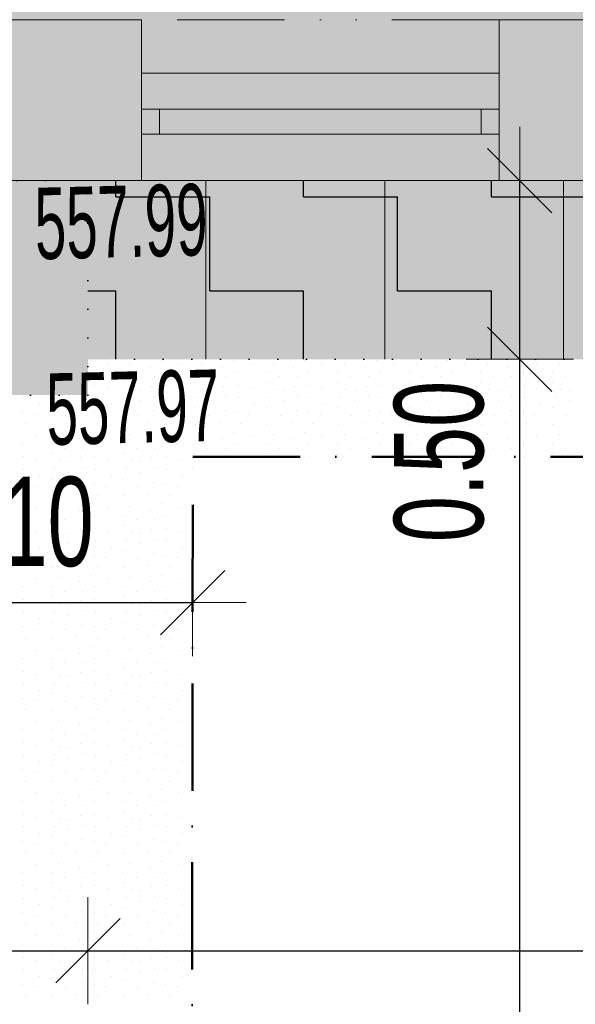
# Model space of a CAD drawing. Header units: millimetres. Extents: x -211955 to 157391, y -241491 to 94238.
# Tile 70 of 138: x 8131 to 9685, y -60008 to -57254. Entities that reach past the tile are written whole.
import ezdxf

# ---------------------------------------------------------------- set-up
doc = ezdxf.new("R2010")
doc.units = ezdxf.units.MM
doc.header["$PDMODE"] = 65
for name, pattern in [('Cerchovana_1', [500, 300, -100, 0, -100]), ('JIS_09_15', [600, 300, -100, 0, -100, 0, -100]), ('Teckovana 0.5x_2', [80, 0, -80])]:
    doc.linetypes.add(name, pattern=pattern)
for name, color, linetype, lineweight in [('XR$1$PODKLAD_1', 7, 'Continuous', 25), ('XR$2$PŮDORYS 1.NP - STÁVAJÍCÍ_1', 7, 'Continuous', 25), ('XR$3$SITUACE - BOURÁNÍ_1', 7, 'Continuous', 25), ('XR$4$SITUACE - BOURÁNÍ - KOTY_1', 7, 'Continuous', 25)]:
    doc.layers.add(name, color=color, linetype=linetype, lineweight=lineweight)
doc.styles.add('ARIALNARROW', font='ARIALN.TTF')
doc.dimstyles.new('DIMSTYLE_4', dxfattribs={"dimtxt": 250, "dimasz": 300, "dimexe": 0, "dimexo": 0, "dimgap": 125, "dimtad": 2, "dimlfac": 0.001, "dimrnd": 0.05, "dimzin": 4, "dimdsep": 46, "dimtxsty": 'ARIALNARROW', "dimblk1": 'ALL_ML_STRICH', "dimblk2": 'ALL_ML_STRICH', "dimsah": 1, "dimcen": 0, "dimclrd": 6, "dimclre": 6, "dimclrt": 6, "dimadec": 0, "dimazin": 0, "dimtfac": 1, "dimtdec": 0, "dimtix": 1, "dimtmove": 2, "dimatfit": 3, "dimfxl": 0, "dimtzin": 0, "dimlwd": 0, "dimlwe": 18, "dimarcsym": 0})
doc.dimstyles.new('DIMSTYLE_5', dxfattribs={"dimtxt": 250, "dimasz": 300, "dimexe": 0, "dimexo": 0, "dimgap": 125, "dimtad": 2, "dimlfac": 0.001, "dimrnd": 0.05, "dimzin": 4, "dimdsep": 46, "dimtxsty": 'ARIALNARROW', "dimblk1": 'ALL_ML_STRICH', "dimblk2": 'ALL_ML_STRICH', "dimsah": 1, "dimcen": 0, "dimclrd": 6, "dimclre": 6, "dimclrt": 6, "dimadec": 0, "dimazin": 0, "dimtfac": 1, "dimtdec": 0, "dimtix": 1, "dimtmove": 2, "dimatfit": 3, "dimfxl": 0, "dimtvp": 1.2, "dimtzin": 0, "dimlwd": 0, "dimlwe": 18, "dimarcsym": 0})

# ---------------------------------------------------------------- blocks, each defined once
blk = doc.blocks.new('VZOR_0')
at = {"layer": 'XR$3$SITUACE - BOURÁNÍ_1', "color": 204, "linetype": 'Continuous', "lineweight": 13}
for p, q in [((8328, -58208.4), (8328, -58208.4)), ((8376.2, -58217.2), (8376.2, -58217.2)), ((8439.6, -58215.6), (8439.6, -58215.6)), ((8497.4, -58225.8), (8497.4, -58225.8)), ((8528, -58208.4), (8528, -58208.4)), ((8576.2, -58217.2), (8576.2, -58217.2)), ((8639.6, -58215.6), (8639.6, -58215.6)), ((8697.4, -58225.8), (8697.4, -58225.8)), ((8728, -58208.4), (8728, -58208.4)), ((8776.2, -58217.2), (8776.2, -58217.2)), ((8839.6, -58215.6), (8839.6, -58215.6)), ((8897.4, -58225.8), (8897.4, -58225.8)), ((8928, -58208.4), (8928, -58208.4)), ((8976.2, -58217.2), (8976.2, -58217.2)), ((9039.6, -58215.6), (9039.6, -58215.6)), ((9097.4, -58225.8), (9097.4, -58225.8)), ((9128, -58208.4), (9128, -58208.4)), ((9176.2, -58217.2), (9176.2, -58217.2)), ((9239.6, -58215.6), (9239.6, -58215.6)), ((9297.4, -58225.8), (9297.4, -58225.8)), ((9328, -58208.4), (9328, -58208.4)), ((9376.2, -58217.2), (9376.2, -58217.2)), ((9439.6, -58215.6), (9439.6, -58215.6)), ((9497.4, -58225.8), (9497.4, -58225.8)), ((9528, -58208.4), (9528, -58208.4)), ((9576.2, -58217.2), (9576.2, -58217.2)), ((9639.6, -58215.6), (9639.6, -58215.6)), ((8340, -58240), (8340, -58240)), ((8420, -58240), (8420, -58240)), ((8456.8, -58252.4), (8456.8, -58252.4)), ((8506.8, -58253), (8506.8, -58253)), ((8540, -58240), (8540, -58240)), ((8620, -58240), (8620, -58240)), ((8656.8, -58252.4), (8656.8, -58252.4)), ((8706.8, -58253), (8706.8, -58253)), ((8740, -58240), (8740, -58240)), ((8820, -58240), (8820, -58240)), ((8856.8, -58252.4), (8856.8, -58252.4)), ((8906.8, -58253), (8906.8, -58253)), ((8940, -58240), (8940, -58240)), ((9020, -58240), (9020, -58240)), ((9056.8, -58252.4), (9056.8, -58252.4)), ((9106.8, -58253), (9106.8, -58253)), ((9140, -58240), (9140, -58240)), ((9220, -58240), (9220, -58240)), ((9256.8, -58252.4), (9256.8, -58252.4)), ((9306.8, -58253), (9306.8, -58253)), ((9340, -58240), (9340, -58240)), ((9420, -58240), (9420, -58240)), ((9456.8, -58252.4), (9456.8, -58252.4)), ((9506.8, -58253), (9506.8, -58253)), ((9540, -58240), (9540, -58240)), ((9620, -58240), (9620, -58240)), ((9656.8, -58252.4), (9656.8, -58252.4)), ((8341.8, -58276.4), (8341.8, -58276.4)), ((8375.4, -58284.6), (8375.4, -58284.6)), ((8420.6, -58268), (8420.6, -58268)), ((8500, -58280), (8500, -58280)), ((8541.8, -58276.4), (8541.8, -58276.4)), ((8575.4, -58284.6), (8575.4, -58284.6)), ((8620.6, -58268), (8620.6, -58268)), ((8700, -58280), (8700, -58280)), ((8741.8, -58276.4), (8741.8, -58276.4)), ((8775.4, -58284.6), (8775.4, -58284.6)), ((8820.6, -58268), (8820.6, -58268)), ((8900, -58280), (8900, -58280)), ((8941.8, -58276.4), (8941.8, -58276.4)), ((8975.4, -58284.6), (8975.4, -58284.6)), ((9020.6, -58268), (9020.6, -58268)), ((9100, -58280), (9100, -58280)), ((9141.8, -58276.4), (9141.8, -58276.4)), ((9175.4, -58284.6), (9175.4, -58284.6)), ((9220.6, -58268), (9220.6, -58268)), ((9300, -58280), (9300, -58280)), ((9341.8, -58276.4), (9341.8, -58276.4)), ((9375.4, -58284.6), (9375.4, -58284.6)), ((9420.6, -58268), (9420.6, -58268)), ((9500, -58280), (9500, -58280)), ((9541.8, -58276.4), (9541.8, -58276.4)), ((9575.4, -58284.6), (9575.4, -58284.6)), ((9620.6, -58268), (9620.6, -58268)), ((8142.8, -58311.8), (8142.8, -58311.8)), ((8228.8, -58310.4), (8228.8, -58310.4)), ((8307, -58307), (8307, -58307)), ((8342.8, -58311.8), (8342.8, -58311.8)), ((8428.8, -58310.4), (8428.8, -58310.4)), ((8443.4, -58287.8), (8443.4, -58287.8)), ((8469.8, -58290), (8469.8, -58290)), ((8507, -58307), (8507, -58307)), ((8542.8, -58311.8), (8542.8, -58311.8)), ((8628.8, -58310.4), (8628.8, -58310.4)), ((8643.4, -58287.8), (8643.4, -58287.8)), ((8669.8, -58290), (8669.8, -58290)), ((8707, -58307), (8707, -58307)), ((8742.8, -58311.8), (8742.8, -58311.8)), ((8828.8, -58310.4), (8828.8, -58310.4)), ((8843.4, -58287.8), (8843.4, -58287.8)), ((8869.8, -58290), (8869.8, -58290)), ((8907, -58307), (8907, -58307)), ((8942.8, -58311.8), (8942.8, -58311.8)), ((9028.8, -58310.4), (9028.8, -58310.4)), ((9043.4, -58287.8), (9043.4, -58287.8)), ((9069.8, -58290), (9069.8, -58290)), ((9107, -58307), (9107, -58307)), ((9142.8, -58311.8), (9142.8, -58311.8)), ((9228.8, -58310.4), (9228.8, -58310.4)), ((9243.4, -58287.8), (9243.4, -58287.8)), ((9269.8, -58290), (9269.8, -58290)), ((9307, -58307), (9307, -58307)), ((9342.8, -58311.8), (9342.8, -58311.8)), ((9428.8, -58310.4), (9428.8, -58310.4)), ((9443.4, -58287.8), (9443.4, -58287.8)), ((9469.8, -58290), (9469.8, -58290)), ((9507, -58307), (9507, -58307)), ((9542.8, -58311.8), (9542.8, -58311.8)), ((9628.8, -58310.4), (9628.8, -58310.4)), ((9643.4, -58287.8), (9643.4, -58287.8)), ((9669.8, -58290), (9669.8, -58290)), ((8187, -58329.6), (8187, -58329.6)), ((8220, -58340), (8220, -58340)), ((8268.8, -58319.8), (8268.8, -58319.8)), ((8387, -58329.6), (8387, -58329.6)), ((8420, -58340), (8420, -58340)), ((8468.8, -58319.8), (8468.8, -58319.8)), ((8587, -58329.6), (8587, -58329.6)), ((8620, -58340), (8620, -58340)), ((8668.8, -58319.8), (8668.8, -58319.8)), ((8787, -58329.6), (8787, -58329.6)), ((8820, -58340), (8820, -58340)), ((8868.8, -58319.8), (8868.8, -58319.8)), ((8987, -58329.6), (8987, -58329.6)), ((9020, -58340), (9020, -58340)), ((9068.8, -58319.8), (9068.8, -58319.8)), ((9187, -58329.6), (9187, -58329.6)), ((9220, -58340), (9220, -58340)), ((9268.8, -58319.8), (9268.8, -58319.8)), ((9387, -58329.6), (9387, -58329.6)), ((9420, -58340), (9420, -58340)), ((9468.8, -58319.8), (9468.8, -58319.8)), ((9587, -58329.6), (9587, -58329.6)), ((9620, -58340), (9620, -58340)), ((9668.8, -58319.8), (9668.8, -58319.8)), ((8139.8, -58351.8), (8139.8, -58351.8)), ((8172, -58358.6), (8172, -58358.6)), ((8260, -58360), (8260, -58360)), ((8305.4, -58348.4), (8305.4, -58348.4)), ((8339.8, -58351.8), (8339.8, -58351.8)), ((8372, -58358.6), (8372, -58358.6)), ((8460, -58360), (8460, -58360)), ((8505.4, -58348.4), (8505.4, -58348.4)), ((8539.8, -58351.8), (8539.8, -58351.8)), ((8572, -58358.6), (8572, -58358.6)), ((8660, -58360), (8660, -58360)), ((8705.4, -58348.4), (8705.4, -58348.4)), ((8739.8, -58351.8), (8739.8, -58351.8)), ((8772, -58358.6), (8772, -58358.6)), ((8860, -58360), (8860, -58360)), ((8905.4, -58348.4), (8905.4, -58348.4)), ((8939.8, -58351.8), (8939.8, -58351.8)), ((8972, -58358.6), (8972, -58358.6)), ((9060, -58360), (9060, -58360)), ((9105.4, -58348.4), (9105.4, -58348.4)), ((9139.8, -58351.8), (9139.8, -58351.8)), ((9172, -58358.6), (9172, -58358.6)), ((9260, -58360), (9260, -58360)), ((9305.4, -58348.4), (9305.4, -58348.4)), ((9339.8, -58351.8), (9339.8, -58351.8)), ((9372, -58358.6), (9372, -58358.6)), ((9460, -58360), (9460, -58360)), ((9505.4, -58348.4), (9505.4, -58348.4)), ((9539.8, -58351.8), (9539.8, -58351.8)), ((9572, -58358.6), (9572, -58358.6)), ((9660, -58360), (9660, -58360)), ((8148.8, -58384.8), (8148.8, -58384.8)), ((8221.8, -58386), (8221.8, -58386)), ((8290.2, -58380.8), (8290.2, -58380.8)), ((8348.8, -58384.8), (8348.8, -58384.8)), ((8421.8, -58386), (8421.8, -58386)), ((8490.2, -58380.8), (8490.2, -58380.8)), ((8548.8, -58384.8), (8548.8, -58384.8)), ((8621.8, -58386), (8621.8, -58386)), ((8690.2, -58380.8), (8690.2, -58380.8)), ((8748.8, -58384.8), (8748.8, -58384.8)), ((8821.8, -58386), (8821.8, -58386)), ((8890.2, -58380.8), (8890.2, -58380.8)), ((8948.8, -58384.8), (8948.8, -58384.8)), ((9021.8, -58386), (9021.8, -58386)), ((9090.2, -58380.8), (9090.2, -58380.8)), ((9148.8, -58384.8), (9148.8, -58384.8)), ((9221.8, -58386), (9221.8, -58386)), ((9290.2, -58380.8), (9290.2, -58380.8)), ((9348.8, -58384.8), (9348.8, -58384.8)), ((9421.8, -58386), (9421.8, -58386)), ((9490.2, -58380.8), (9490.2, -58380.8)), ((9548.8, -58384.8), (9548.8, -58384.8)), ((9621.8, -58386), (9621.8, -58386)), ((8176.2, -58417.2), (8176.2, -58417.2)), ((8239.6, -58415.6), (8239.6, -58415.6)), ((8328, -58408.4), (8328, -58408.4)), ((8376.2, -58417.2), (8376.2, -58417.2)), ((8439.6, -58415.6), (8439.6, -58415.6)), ((8528, -58408.4), (8528, -58408.4)), ((8576.2, -58417.2), (8576.2, -58417.2)), ((8639.6, -58415.6), (8639.6, -58415.6)), ((8728, -58408.4), (8728, -58408.4)), ((8776.2, -58417.2), (8776.2, -58417.2)), ((8839.6, -58415.6), (8839.6, -58415.6)), ((8928, -58408.4), (8928, -58408.4)), ((8976.2, -58417.2), (8976.2, -58417.2)), ((9039.6, -58415.6), (9039.6, -58415.6)), ((9128, -58408.4), (9128, -58408.4)), ((9176.2, -58417.2), (9176.2, -58417.2)), ((9239.6, -58415.6), (9239.6, -58415.6)), ((9328, -58408.4), (9328, -58408.4)), ((9376.2, -58417.2), (9376.2, -58417.2)), ((9439.6, -58415.6), (9439.6, -58415.6)), ((9528, -58408.4), (9528, -58408.4)), ((9576.2, -58417.2), (9576.2, -58417.2)), ((9639.6, -58415.6), (9639.6, -58415.6)), ((8140, -58440), (8140, -58440)), ((8220, -58440), (8220, -58440)), ((8297.4, -58425.8), (8297.4, -58425.8)), ((8340, -58440), (8340, -58440)), ((8420, -58440), (8420, -58440)), ((8497.4, -58425.8), (8497.4, -58425.8)), ((8540, -58440), (8540, -58440)), ((8620, -58440), (8620, -58440)), ((8697.4, -58425.8), (8697.4, -58425.8)), ((8740, -58440), (8740, -58440)), ((8820, -58440), (8820, -58440)), ((8897.4, -58425.8), (8897.4, -58425.8)), ((8940, -58440), (8940, -58440)), ((9020, -58440), (9020, -58440)), ((9097.4, -58425.8), (9097.4, -58425.8)), ((9140, -58440), (9140, -58440)), ((9220, -58440), (9220, -58440)), ((9297.4, -58425.8), (9297.4, -58425.8)), ((9340, -58440), (9340, -58440)), ((9420, -58440), (9420, -58440)), ((9497.4, -58425.8), (9497.4, -58425.8)), ((9540, -58440), (9540, -58440)), ((9620, -58440), (9620, -58440)), ((8141.8, -58476.4), (8141.8, -58476.4)), ((8220.6, -58468), (8220.6, -58468)), ((8256.8, -58452.4), (8256.8, -58452.4)), ((8306.8, -58453), (8306.8, -58453)), ((8341.8, -58476.4), (8341.8, -58476.4)), ((8420.6, -58468), (8420.6, -58468)), ((8456.8, -58452.4), (8456.8, -58452.4)), ((8506.8, -58453), (8506.8, -58453)), ((8541.8, -58476.4), (8541.8, -58476.4)), ((8620.6, -58468), (8620.6, -58468)), ((8656.8, -58452.4), (8656.8, -58452.4)), ((8706.8, -58453), (8706.8, -58453)), ((8741.8, -58476.4), (8741.8, -58476.4)), ((8820.6, -58468), (8820.6, -58468)), ((8856.8, -58452.4), (8856.8, -58452.4)), ((8906.8, -58453), (8906.8, -58453)), ((8941.8, -58476.4), (8941.8, -58476.4)), ((9020.6, -58468), (9020.6, -58468)), ((9056.8, -58452.4), (9056.8, -58452.4)), ((9106.8, -58453), (9106.8, -58453)), ((9141.8, -58476.4), (9141.8, -58476.4)), ((9220.6, -58468), (9220.6, -58468)), ((9256.8, -58452.4), (9256.8, -58452.4)), ((9306.8, -58453), (9306.8, -58453)), ((9341.8, -58476.4), (9341.8, -58476.4)), ((9420.6, -58468), (9420.6, -58468)), ((9456.8, -58452.4), (9456.8, -58452.4)), ((9506.8, -58453), (9506.8, -58453)), ((9541.8, -58476.4), (9541.8, -58476.4)), ((9620.6, -58468), (9620.6, -58468)), ((9656.8, -58452.4), (9656.8, -58452.4)), ((8175.4, -58484.6), (8175.4, -58484.6)), ((8243.4, -58487.8), (8243.4, -58487.8)), ((8269.8, -58490), (8269.8, -58490)), ((8300, -58480), (8300, -58480)), ((8375.4, -58484.6), (8375.4, -58484.6)), ((8443.4, -58487.8), (8443.4, -58487.8)), ((8469.8, -58490), (8469.8, -58490)), ((8500, -58480), (8500, -58480)), ((8575.4, -58484.6), (8575.4, -58484.6)), ((8142.8, -58511.8), (8142.8, -58511.8)), ((8187, -58529.6), (8187, -58529.6)), ((8228.8, -58510.4), (8228.8, -58510.4)), ((8268.8, -58519.8), (8268.8, -58519.8)), ((8307, -58507), (8307, -58507)), ((8342.8, -58511.8), (8342.8, -58511.8)), ((8387, -58529.6), (8387, -58529.6)), ((8428.8, -58510.4), (8428.8, -58510.4)), ((8468.8, -58519.8), (8468.8, -58519.8)), ((8507, -58507), (8507, -58507)), ((8542.8, -58511.8), (8542.8, -58511.8)), ((8587, -58529.6), (8587, -58529.6)), ((8139.8, -58551.8), (8139.8, -58551.8)), ((8172, -58558.6), (8172, -58558.6)), ((8220, -58540), (8220, -58540)), ((8260, -58560), (8260, -58560)), ((8305.4, -58548.4), (8305.4, -58548.4)), ((8339.8, -58551.8), (8339.8, -58551.8)), ((8372, -58558.6), (8372, -58558.6)), ((8420, -58540), (8420, -58540)), ((8460, -58560), (8460, -58560)), ((8505.4, -58548.4), (8505.4, -58548.4)), ((8539.8, -58551.8), (8539.8, -58551.8)), ((8572, -58558.6), (8572, -58558.6)), ((8148.8, -58584.8), (8148.8, -58584.8)), ((8221.8, -58586), (8221.8, -58586)), ((8290.2, -58580.8), (8290.2, -58580.8)), ((8348.8, -58584.8), (8348.8, -58584.8)), ((8421.8, -58586), (8421.8, -58586)), ((8490.2, -58580.8), (8490.2, -58580.8)), ((8548.8, -58584.8), (8548.8, -58584.8)), ((8328, -58608.4), (8328, -58608.4)), ((8528, -58608.4), (8528, -58608.4)), ((8140, -58640), (8140, -58640)), ((8176.2, -58617.2), (8176.2, -58617.2)), ((8220, -58640), (8220, -58640)), ((8239.6, -58615.6), (8239.6, -58615.6)), ((8297.4, -58625.8), (8297.4, -58625.8)), ((8340, -58640), (8340, -58640)), ((8376.2, -58617.2), (8376.2, -58617.2)), ((8420, -58640), (8420, -58640)), ((8439.6, -58615.6), (8439.6, -58615.6)), ((8497.4, -58625.8), (8497.4, -58625.8)), ((8540, -58640), (8540, -58640)), ((8576.2, -58617.2), (8576.2, -58617.2)), ((8220.6, -58668), (8220.6, -58668)), ((8256.8, -58652.4), (8256.8, -58652.4)), ((8306.8, -58653), (8306.8, -58653)), ((8420.6, -58668), (8420.6, -58668)), ((8456.8, -58652.4), (8456.8, -58652.4)), ((8506.8, -58653), (8506.8, -58653)), ((8141.8, -58676.4), (8141.8, -58676.4)), ((8175.4, -58684.6), (8175.4, -58684.6)), ((8243.4, -58687.8), (8243.4, -58687.8)), ((8269.8, -58690), (8269.8, -58690)), ((8300, -58680), (8300, -58680)), ((8341.8, -58676.4), (8341.8, -58676.4)), ((8375.4, -58684.6), (8375.4, -58684.6)), ((8443.4, -58687.8), (8443.4, -58687.8)), ((8469.8, -58690), (8469.8, -58690)), ((8500, -58680), (8500, -58680)), ((8541.8, -58676.4), (8541.8, -58676.4)), ((8575.4, -58684.6), (8575.4, -58684.6)), ((8142.8, -58711.8), (8142.8, -58711.8)), ((8228.8, -58710.4), (8228.8, -58710.4)), ((8268.8, -58719.8), (8268.8, -58719.8)), ((8307, -58707), (8307, -58707)), ((8342.8, -58711.8), (8342.8, -58711.8)), ((8428.8, -58710.4), (8428.8, -58710.4)), ((8468.8, -58719.8), (8468.8, -58719.8)), ((8507, -58707), (8507, -58707)), ((8542.8, -58711.8), (8542.8, -58711.8)), ((8139.8, -58751.8), (8139.8, -58751.8)), ((8187, -58729.6), (8187, -58729.6)), ((8220, -58740), (8220, -58740)), ((8305.4, -58748.4), (8305.4, -58748.4)), ((8339.8, -58751.8), (8339.8, -58751.8)), ((8387, -58729.6), (8387, -58729.6)), ((8420, -58740), (8420, -58740)), ((8505.4, -58748.4), (8505.4, -58748.4)), ((8539.8, -58751.8), (8539.8, -58751.8)), ((8587, -58729.6), (8587, -58729.6)), ((8172, -58758.6), (8172, -58758.6)), ((8260, -58760), (8260, -58760)), ((8290.2, -58780.8), (8290.2, -58780.8)), ((8372, -58758.6), (8372, -58758.6)), ((8460, -58760), (8460, -58760)), ((8490.2, -58780.8), (8490.2, -58780.8)), ((8572, -58758.6), (8572, -58758.6)), ((8148.8, -58784.8), (8148.8, -58784.8)), ((8221.8, -58786), (8221.8, -58786)), ((8348.8, -58784.8), (8348.8, -58784.8)), ((8421.8, -58786), (8421.8, -58786)), ((8548.8, -58784.8), (8548.8, -58784.8)), ((8176.2, -58817.2), (8176.2, -58817.2)), ((8239.6, -58815.6), (8239.6, -58815.6)), ((8297.4, -58825.8), (8297.4, -58825.8)), ((8328, -58808.4), (8328, -58808.4)), ((8376.2, -58817.2), (8376.2, -58817.2)), ((8439.6, -58815.6), (8439.6, -58815.6)), ((8497.4, -58825.8), (8497.4, -58825.8)), ((8528, -58808.4), (8528, -58808.4)), ((8576.2, -58817.2), (8576.2, -58817.2)), ((8140, -58840), (8140, -58840)), ((8220, -58840), (8220, -58840)), ((8256.8, -58852.4), (8256.8, -58852.4)), ((8306.8, -58853), (8306.8, -58853)), ((8340, -58840), (8340, -58840)), ((8420, -58840), (8420, -58840)), ((8456.8, -58852.4), (8456.8, -58852.4)), ((8506.8, -58853), (8506.8, -58853)), ((8540, -58840), (8540, -58840)), ((8141.8, -58876.4), (8141.8, -58876.4)), ((8175.4, -58884.6), (8175.4, -58884.6)), ((8220.6, -58868), (8220.6, -58868)), ((8243.4, -58887.8), (8243.4, -58887.8)), ((8269.8, -58890), (8269.8, -58890)), ((8300, -58880), (8300, -58880)), ((8341.8, -58876.4), (8341.8, -58876.4)), ((8375.4, -58884.6), (8375.4, -58884.6)), ((8420.6, -58868), (8420.6, -58868)), ((8443.4, -58887.8), (8443.4, -58887.8)), ((8469.8, -58890), (8469.8, -58890)), ((8500, -58880), (8500, -58880)), ((8541.8, -58876.4), (8541.8, -58876.4)), ((8575.4, -58884.6), (8575.4, -58884.6)), ((8142.8, -58911.8), (8142.8, -58911.8)), ((8228.8, -58910.4), (8228.8, -58910.4)), ((8307, -58907), (8307, -58907)), ((8342.8, -58911.8), (8342.8, -58911.8)), ((8428.8, -58910.4), (8428.8, -58910.4)), ((8507, -58907), (8507, -58907)), ((8542.8, -58911.8), (8542.8, -58911.8)), ((8187, -58929.6), (8187, -58929.6)), ((8220, -58940), (8220, -58940)), ((8268.8, -58919.8), (8268.8, -58919.8)), ((8387, -58929.6), (8387, -58929.6)), ((8420, -58940), (8420, -58940)), ((8468.8, -58919.8), (8468.8, -58919.8)), ((8587, -58929.6), (8587, -58929.6)), ((8139.8, -58951.8), (8139.8, -58951.8)), ((8172, -58958.6), (8172, -58958.6)), ((8260, -58960), (8260, -58960)), ((8305.4, -58948.4), (8305.4, -58948.4)), ((8339.8, -58951.8), (8339.8, -58951.8)), ((8372, -58958.6), (8372, -58958.6)), ((8460, -58960), (8460, -58960)), ((8505.4, -58948.4), (8505.4, -58948.4)), ((8539.8, -58951.8), (8539.8, -58951.8)), ((8572, -58958.6), (8572, -58958.6)), ((8148.8, -58984.8), (8148.8, -58984.8)), ((8221.8, -58986), (8221.8, -58986)), ((8290.2, -58980.8), (8290.2, -58980.8)), ((8348.8, -58984.8), (8348.8, -58984.8)), ((8421.8, -58986), (8421.8, -58986)), ((8490.2, -58980.8), (8490.2, -58980.8)), ((8548.8, -58984.8), (8548.8, -58984.8)), ((8176.2, -59017.2), (8176.2, -59017.2)), ((8239.6, -59015.6), (8239.6, -59015.6)), ((8297.4, -59025.8), (8297.4, -59025.8)), ((8328, -59008.4), (8328, -59008.4)), ((8376.2, -59017.2), (8376.2, -59017.2)), ((8439.6, -59015.6), (8439.6, -59015.6)), ((8497.4, -59025.8), (8497.4, -59025.8)), ((8528, -59008.4), (8528, -59008.4)), ((8576.2, -59017.2), (8576.2, -59017.2)), ((8140, -59040), (8140, -59040)), ((8220, -59040), (8220, -59040)), ((8256.8, -59052.4), (8256.8, -59052.4)), ((8306.8, -59053), (8306.8, -59053)), ((8340, -59040), (8340, -59040)), ((8420, -59040), (8420, -59040)), ((8456.8, -59052.4), (8456.8, -59052.4)), ((8506.8, -59053), (8506.8, -59053)), ((8540, -59040), (8540, -59040)), ((8141.8, -59076.4), (8141.8, -59076.4)), ((8220.6, -59068), (8220.6, -59068)), ((8300, -59080), (8300, -59080)), ((8341.8, -59076.4), (8341.8, -59076.4)), ((8420.6, -59068), (8420.6, -59068)), ((8500, -59080), (8500, -59080)), ((8541.8, -59076.4), (8541.8, -59076.4)), ((8175.4, -59084.6), (8175.4, -59084.6)), ((8228.8, -59110.4), (8228.8, -59110.4)), ((8243.4, -59087.8), (8243.4, -59087.8)), ((8269.8, -59090), (8269.8, -59090)), ((8307, -59107), (8307, -59107)), ((8375.4, -59084.6), (8375.4, -59084.6)), ((8428.8, -59110.4), (8428.8, -59110.4)), ((8443.4, -59087.8), (8443.4, -59087.8)), ((8469.8, -59090), (8469.8, -59090)), ((8507, -59107), (8507, -59107)), ((8575.4, -59084.6), (8575.4, -59084.6)), ((8142.8, -59111.8), (8142.8, -59111.8)), ((8187, -59129.6), (8187, -59129.6)), ((8268.8, -59119.8), (8268.8, -59119.8)), ((8342.8, -59111.8), (8342.8, -59111.8)), ((8387, -59129.6), (8387, -59129.6)), ((8468.8, -59119.8), (8468.8, -59119.8)), ((8542.8, -59111.8), (8542.8, -59111.8)), ((8587, -59129.6), (8587, -59129.6)), ((8139.8, -59151.8), (8139.8, -59151.8)), ((8172, -59158.6), (8172, -59158.6)), ((8220, -59140), (8220, -59140)), ((8260, -59160), (8260, -59160)), ((8305.4, -59148.4), (8305.4, -59148.4)), ((8339.8, -59151.8), (8339.8, -59151.8)), ((8372, -59158.6), (8372, -59158.6)), ((8420, -59140), (8420, -59140)), ((8460, -59160), (8460, -59160)), ((8505.4, -59148.4), (8505.4, -59148.4)), ((8539.8, -59151.8), (8539.8, -59151.8)), ((8572, -59158.6), (8572, -59158.6)), ((8148.8, -59184.8), (8148.8, -59184.8)), ((8221.8, -59186), (8221.8, -59186)), ((8290.2, -59180.8), (8290.2, -59180.8)), ((8348.8, -59184.8), (8348.8, -59184.8)), ((8421.8, -59186), (8421.8, -59186)), ((8490.2, -59180.8), (8490.2, -59180.8)), ((8548.8, -59184.8), (8548.8, -59184.8)), ((8176.2, -59217.2), (8176.2, -59217.2)), ((8239.6, -59215.6), (8239.6, -59215.6)), ((8328, -59208.4), (8328, -59208.4)), ((8376.2, -59217.2), (8376.2, -59217.2)), ((8439.6, -59215.6), (8439.6, -59215.6)), ((8528, -59208.4), (8528, -59208.4)), ((8576.2, -59217.2), (8576.2, -59217.2)), ((8140, -59240), (8140, -59240)), ((8220, -59240), (8220, -59240)), ((8297.4, -59225.8), (8297.4, -59225.8)), ((8340, -59240), (8340, -59240)), ((8420, -59240), (8420, -59240)), ((8497.4, -59225.8), (8497.4, -59225.8)), ((8540, -59240), (8540, -59240)), ((8141.8, -59276.4), (8141.8, -59276.4)), ((8220.6, -59268), (8220.6, -59268)), ((8256.8, -59252.4), (8256.8, -59252.4)), ((8306.8, -59253), (8306.8, -59253)), ((8341.8, -59276.4), (8341.8, -59276.4)), ((8420.6, -59268), (8420.6, -59268)), ((8456.8, -59252.4), (8456.8, -59252.4)), ((8506.8, -59253), (8506.8, -59253)), ((8541.8, -59276.4), (8541.8, -59276.4)), ((8175.4, -59284.6), (8175.4, -59284.6)), ((8243.4, -59287.8), (8243.4, -59287.8)), ((8269.8, -59290), (8269.8, -59290)), ((8300, -59280), (8300, -59280)), ((8375.4, -59284.6), (8375.4, -59284.6)), ((8443.4, -59287.8), (8443.4, -59287.8)), ((8469.8, -59290), (8469.8, -59290)), ((8500, -59280), (8500, -59280)), ((8575.4, -59284.6), (8575.4, -59284.6)), ((8142.8, -59311.8), (8142.8, -59311.8)), ((8187, -59329.6), (8187, -59329.6)), ((8228.8, -59310.4), (8228.8, -59310.4)), ((8268.8, -59319.8), (8268.8, -59319.8)), ((8307, -59307), (8307, -59307)), ((8342.8, -59311.8), (8342.8, -59311.8)), ((8387, -59329.6), (8387, -59329.6)), ((8428.8, -59310.4), (8428.8, -59310.4)), ((8468.8, -59319.8), (8468.8, -59319.8)), ((8507, -59307), (8507, -59307)), ((8542.8, -59311.8), (8542.8, -59311.8)), ((8587, -59329.6), (8587, -59329.6)), ((8139.8, -59351.8), (8139.8, -59351.8)), ((8172, -59358.6), (8172, -59358.6)), ((8220, -59340), (8220, -59340)), ((8305.4, -59348.4), (8305.4, -59348.4)), ((8339.8, -59351.8), (8339.8, -59351.8)), ((8372, -59358.6), (8372, -59358.6)), ((8420, -59340), (8420, -59340)), ((8505.4, -59348.4), (8505.4, -59348.4)), ((8539.8, -59351.8), (8539.8, -59351.8)), ((8572, -59358.6), (8572, -59358.6)), ((8148.8, -59384.8), (8148.8, -59384.8)), ((8221.8, -59386), (8221.8, -59386)), ((8260, -59360), (8260, -59360)), ((8290.2, -59380.8), (8290.2, -59380.8)), ((8348.8, -59384.8), (8348.8, -59384.8)), ((8421.8, -59386), (8421.8, -59386)), ((8460, -59360), (8460, -59360)), ((8490.2, -59380.8), (8490.2, -59380.8)), ((8548.8, -59384.8), (8548.8, -59384.8)), ((8328, -59408.4), (8328, -59408.4)), ((8528, -59408.4), (8528, -59408.4)), ((8140, -59440), (8140, -59440)), ((8176.2, -59417.2), (8176.2, -59417.2)), ((8220, -59440), (8220, -59440)), ((8239.6, -59415.6), (8239.6, -59415.6)), ((8297.4, -59425.8), (8297.4, -59425.8)), ((8340, -59440), (8340, -59440)), ((8376.2, -59417.2), (8376.2, -59417.2)), ((8420, -59440), (8420, -59440)), ((8439.6, -59415.6), (8439.6, -59415.6)), ((8497.4, -59425.8), (8497.4, -59425.8)), ((8540, -59440), (8540, -59440)), ((8576.2, -59417.2), (8576.2, -59417.2)), ((8220.6, -59468), (8220.6, -59468)), ((8256.8, -59452.4), (8256.8, -59452.4)), ((8306.8, -59453), (8306.8, -59453)), ((8420.6, -59468), (8420.6, -59468)), ((8456.8, -59452.4), (8456.8, -59452.4)), ((8506.8, -59453), (8506.8, -59453)), ((8141.8, -59476.4), (8141.8, -59476.4)), ((8175.4, -59484.6), (8175.4, -59484.6)), ((8243.4, -59487.8), (8243.4, -59487.8)), ((8269.8, -59490), (8269.8, -59490)), ((8300, -59480), (8300, -59480)), ((8341.8, -59476.4), (8341.8, -59476.4)), ((8375.4, -59484.6), (8375.4, -59484.6)), ((8443.4, -59487.8), (8443.4, -59487.8)), ((8469.8, -59490), (8469.8, -59490)), ((8500, -59480), (8500, -59480)), ((8541.8, -59476.4), (8541.8, -59476.4)), ((8575.4, -59484.6), (8575.4, -59484.6)), ((8142.8, -59511.8), (8142.8, -59511.8)), ((8228.8, -59510.4), (8228.8, -59510.4)), ((8268.8, -59519.8), (8268.8, -59519.8)), ((8307, -59507), (8307, -59507)), ((8342.8, -59511.8), (8342.8, -59511.8)), ((8428.8, -59510.4), (8428.8, -59510.4)), ((8468.8, -59519.8), (8468.8, -59519.8)), ((8507, -59507), (8507, -59507)), ((8542.8, -59511.8), (8542.8, -59511.8)), ((8139.8, -59551.8), (8139.8, -59551.8)), ((8187, -59529.6), (8187, -59529.6)), ((8220, -59540), (8220, -59540)), ((8305.4, -59548.4), (8305.4, -59548.4)), ((8339.8, -59551.8), (8339.8, -59551.8)), ((8387, -59529.6), (8387, -59529.6)), ((8420, -59540), (8420, -59540)), ((8505.4, -59548.4), (8505.4, -59548.4)), ((8539.8, -59551.8), (8539.8, -59551.8)), ((8587, -59529.6), (8587, -59529.6)), ((8172, -59558.6), (8172, -59558.6)), ((8260, -59560), (8260, -59560)), ((8372, -59558.6), (8372, -59558.6)), ((8460, -59560), (8460, -59560)), ((8572, -59558.6), (8572, -59558.6)), ((8148.8, -59584.8), (8148.8, -59584.8)), ((8221.8, -59586), (8221.8, -59586)), ((8290.2, -59580.8), (8290.2, -59580.8)), ((8348.8, -59584.8), (8348.8, -59584.8)), ((8421.8, -59586), (8421.8, -59586)), ((8490.2, -59580.8), (8490.2, -59580.8)), ((8548.8, -59584.8), (8548.8, -59584.8)), ((8176.2, -59617.2), (8176.2, -59617.2)), ((8239.6, -59615.6), (8239.6, -59615.6)), ((8297.4, -59625.8), (8297.4, -59625.8)), ((8328, -59608.4), (8328, -59608.4)), ((8376.2, -59617.2), (8376.2, -59617.2)), ((8439.6, -59615.6), (8439.6, -59615.6)), ((8497.4, -59625.8), (8497.4, -59625.8)), ((8528, -59608.4), (8528, -59608.4)), ((8576.2, -59617.2), (8576.2, -59617.2)), ((8140, -59640), (8140, -59640)), ((8220, -59640), (8220, -59640)), ((8256.8, -59652.4), (8256.8, -59652.4)), ((8306.8, -59653), (8306.8, -59653)), ((8340, -59640), (8340, -59640)), ((8420, -59640), (8420, -59640)), ((8456.8, -59652.4), (8456.8, -59652.4)), ((8506.8, -59653), (8506.8, -59653)), ((8540, -59640), (8540, -59640)), ((8141.8, -59676.4), (8141.8, -59676.4)), ((8175.4, -59684.6), (8175.4, -59684.6)), ((8220.6, -59668), (8220.6, -59668)), ((8243.4, -59687.8), (8243.4, -59687.8)), ((8300, -59680), (8300, -59680)), ((8341.8, -59676.4), (8341.8, -59676.4)), ((8375.4, -59684.6), (8375.4, -59684.6)), ((8420.6, -59668), (8420.6, -59668)), ((8443.4, -59687.8), (8443.4, -59687.8)), ((8500, -59680), (8500, -59680)), ((8541.8, -59676.4), (8541.8, -59676.4)), ((8575.4, -59684.6), (8575.4, -59684.6)), ((8142.8, -59711.8), (8142.8, -59711.8)), ((8228.8, -59710.4), (8228.8, -59710.4)), ((8269.8, -59690), (8269.8, -59690)), ((8307, -59707), (8307, -59707)), ((8342.8, -59711.8), (8342.8, -59711.8)), ((8428.8, -59710.4), (8428.8, -59710.4)), ((8469.8, -59690), (8469.8, -59690)), ((8507, -59707), (8507, -59707)), ((8542.8, -59711.8), (8542.8, -59711.8)), ((8187, -59729.6), (8187, -59729.6)), ((8220, -59740), (8220, -59740)), ((8268.8, -59719.8), (8268.8, -59719.8)), ((8387, -59729.6), (8387, -59729.6)), ((8420, -59740), (8420, -59740)), ((8468.8, -59719.8), (8468.8, -59719.8)), ((8587, -59729.6), (8587, -59729.6)), ((8139.8, -59751.8), (8139.8, -59751.8)), ((8172, -59758.6), (8172, -59758.6)), ((8260, -59760), (8260, -59760)), ((8305.4, -59748.4), (8305.4, -59748.4)), ((8339.8, -59751.8), (8339.8, -59751.8)), ((8372, -59758.6), (8372, -59758.6)), ((8460, -59760), (8460, -59760)), ((8505.4, -59748.4), (8505.4, -59748.4)), ((8539.8, -59751.8), (8539.8, -59751.8)), ((8572, -59758.6), (8572, -59758.6)), ((8148.8, -59784.8), (8148.8, -59784.8)), ((8221.8, -59786), (8221.8, -59786)), ((8290.2, -59780.8), (8290.2, -59780.8)), ((8348.8, -59784.8), (8348.8, -59784.8)), ((8421.8, -59786), (8421.8, -59786)), ((8490.2, -59780.8), (8490.2, -59780.8)), ((8548.8, -59784.8), (8548.8, -59784.8)), ((8176.2, -59817.2), (8176.2, -59817.2)), ((8239.6, -59815.6), (8239.6, -59815.6)), ((8297.4, -59825.8), (8297.4, -59825.8)), ((8328, -59808.4), (8328, -59808.4)), ((8376.2, -59817.2), (8376.2, -59817.2)), ((8439.6, -59815.6), (8439.6, -59815.6)), ((8497.4, -59825.8), (8497.4, -59825.8)), ((8528, -59808.4), (8528, -59808.4)), ((8576.2, -59817.2), (8576.2, -59817.2)), ((8140, -59840), (8140, -59840)), ((8220, -59840), (8220, -59840)), ((8256.8, -59852.4), (8256.8, -59852.4)), ((8306.8, -59853), (8306.8, -59853)), ((8340, -59840), (8340, -59840)), ((8420, -59840), (8420, -59840)), ((8456.8, -59852.4), (8456.8, -59852.4)), ((8506.8, -59853), (8506.8, -59853)), ((8540, -59840), (8540, -59840)), ((8141.8, -59876.4), (8141.8, -59876.4)), ((8220.6, -59868), (8220.6, -59868)), ((8300, -59880), (8300, -59880)), ((8341.8, -59876.4), (8341.8, -59876.4)), ((8420.6, -59868), (8420.6, -59868)), ((8500, -59880), (8500, -59880)), ((8541.8, -59876.4), (8541.8, -59876.4)), ((8175.4, -59884.6), (8175.4, -59884.6)), ((8243.4, -59887.8), (8243.4, -59887.8)), ((8269.8, -59890), (8269.8, -59890)), ((8307, -59907), (8307, -59907)), ((8375.4, -59884.6), (8375.4, -59884.6)), ((8443.4, -59887.8), (8443.4, -59887.8)), ((8469.8, -59890), (8469.8, -59890)), ((8507, -59907), (8507, -59907)), ((8575.4, -59884.6), (8575.4, -59884.6)), ((8142.8, -59911.8), (8142.8, -59911.8)), ((8187, -59929.6), (8187, -59929.6)), ((8228.8, -59910.4), (8228.8, -59910.4)), ((8268.8, -59919.8), (8268.8, -59919.8)), ((8342.8, -59911.8), (8342.8, -59911.8)), ((8387, -59929.6), (8387, -59929.6)), ((8428.8, -59910.4), (8428.8, -59910.4)), ((8468.8, -59919.8), (8468.8, -59919.8)), ((8542.8, -59911.8), (8542.8, -59911.8)), ((8587, -59929.6), (8587, -59929.6)), ((8139.8, -59951.8), (8139.8, -59951.8)), ((8172, -59958.6), (8172, -59958.6)), ((8220, -59940), (8220, -59940)), ((8260, -59960), (8260, -59960)), ((8305.4, -59948.4), (8305.4, -59948.4)), ((8339.8, -59951.8), (8339.8, -59951.8)), ((8372, -59958.6), (8372, -59958.6)), ((8420, -59940), (8420, -59940)), ((8460, -59960), (8460, -59960)), ((8505.4, -59948.4), (8505.4, -59948.4)), ((8539.8, -59951.8), (8539.8, -59951.8)), ((8572, -59958.6), (8572, -59958.6)), ((8148.8, -59984.8), (8148.8, -59984.8)), ((8221.8, -59986), (8221.8, -59986)), ((8290.2, -59980.8), (8290.2, -59980.8)), ((8348.8, -59984.8), (8348.8, -59984.8)), ((8421.8, -59986), (8421.8, -59986)), ((8490.2, -59980.8), (8490.2, -59980.8)), ((8548.8, -59984.8), (8548.8, -59984.8))]:
    blk.add_line(p, q, dxfattribs=at)
blk = doc.blocks.new('ALL_ML_STRICH')
at = {"color": 0, "linetype": 'ByBlock', "lineweight": -2}
for p, q in [((0, -0.5), (0, 0.5)), ((-0.3, -0.3), (0.3, 0.3)), ((-1, 0), (0.5, 0))]:
    blk.add_line(p, q, dxfattribs=at)
blk = doc.blocks.new('*D43')
at = {"layer": 'DEFPOINTS', "color": 6, "linetype": 'Continuous', "lineweight": 18}
for p in [(8578.8, -58203.9), (8557.2, -62529.2), (9529.4, -62529.2)]:
    blk.add_point(p, dxfattribs=at)
at = {"layer": 'XR$4$SITUACE - BOURÁNÍ - KOTY_1', "color": 6, "linetype": 'Continuous', "lineweight": -2}
for p, q in [((9529.4, -58203.9), (9529.4, -58203.9)), ((9529.4, -62529.2), (9529.4, -58203.9)), ((8879.9, -62529.2), (9529.4, -62529.2))]:
    blk.add_line(p, q, dxfattribs=at)
at = {"layer": 'XR$4$SITUACE - BOURÁNÍ - KOTY_1', "color": 6, "linetype": 'Continuous', "lineweight": 18, "xscale": 300, "yscale": 300, "zscale": 300}
for p, rotation in [((9529.4, -58203.9), 90), ((9529.4, -62529.2), 270)]:
    blk.add_blockref('ALL_ML_STRICH', p, dxfattribs=dict(at, rotation=rotation))
at = {"layer": 'XR$4$SITUACE - BOURÁNÍ - KOTY_1', "color": 6, "linetype": 'Continuous', "lineweight": 18, "insert": (9304.4, -60322.5), "char_height": 250, "width": 811.429, "attachment_point": 5, "rotation": 90, "style": 'ARIALNARROW'}
blk.add_mtext('\\W0.81;\\A1;{4.35}', dxfattribs=at)
blk = doc.blocks.new('*D44')
at = {"layer": 'DEFPOINTS', "color": 6, "linetype": 'Continuous', "lineweight": 18}
for p in [(8472, -57703.9), (8578.8, -58203.9), (9529.4, -58203.9)]:
    blk.add_point(p, dxfattribs=at)
at = {"layer": 'XR$4$SITUACE - BOURÁNÍ - KOTY_1', "color": 6, "linetype": 'Continuous', "lineweight": -2}
for p, q in [((9529.4, -57703.9), (9529.4, -57703.9)), ((9529.4, -58203.9), (9529.4, -57703.9)), ((9529.4, -58203.9), (9529.4, -58203.9))]:
    blk.add_line(p, q, dxfattribs=at)
at = {"layer": 'XR$4$SITUACE - BOURÁNÍ - KOTY_1', "color": 6, "linetype": 'Continuous', "lineweight": 18, "xscale": 300, "yscale": 300, "zscale": 300}
for p, rotation in [((9529.4, -57703.9), 90), ((9529.4, -58203.9), 270)]:
    blk.add_blockref('ALL_ML_STRICH', p, dxfattribs=dict(at, rotation=rotation))
at = {"layer": 'XR$4$SITUACE - BOURÁNÍ - KOTY_1', "color": 6, "linetype": 'Continuous', "lineweight": 18, "insert": (9304.4, -58489.9), "char_height": 250, "width": 811.429, "attachment_point": 5, "rotation": 90, "style": 'ARIALNARROW'}
blk.add_mtext('\\W0.81;\\A1;{0.50}', dxfattribs=at)
blk = doc.blocks.new('*D65')
at = {"layer": 'DEFPOINTS', "color": 6, "linetype": 'Continuous', "lineweight": 18}
for p in [(6911.4, -56805.1), (6911.4, -57695), (8322, -57703.9)]:
    blk.add_point(p, dxfattribs=at)
at = {"layer": 'XR$4$SITUACE - BOURÁNÍ - KOTY_1', "color": 6, "linetype": 'Continuous', "lineweight": -2}
for p, q in [((6911.4, -57152.8), (6911.4, -56805.1)), ((6911.4, -56805.1), (8322, -56805.1)), ((8322, -57152.8), (8322, -56805.1))]:
    blk.add_line(p, q, dxfattribs=at)
at = {"layer": 'XR$4$SITUACE - BOURÁNÍ - KOTY_1', "color": 6, "linetype": 'Continuous', "lineweight": 18, "xscale": 300, "yscale": 300, "zscale": 300, "rotation": 180}
blk.add_blockref('ALL_ML_STRICH', (6911.4, -56805.1), dxfattribs=at)
at = {"layer": 'XR$4$SITUACE - BOURÁNÍ - KOTY_1', "color": 6, "linetype": 'Continuous', "lineweight": 18, "xscale": 300, "yscale": 300, "zscale": 300}
blk.add_blockref('ALL_ML_STRICH', (8322, -56805.1), dxfattribs=at)
at = {"layer": 'XR$4$SITUACE - BOURÁNÍ - KOTY_1', "color": 6, "linetype": 'Continuous', "lineweight": 18, "insert": (7660.7, -56580.1), "char_height": 250, "width": 811.429, "attachment_point": 5, "style": 'ARIALNARROW'}
blk.add_mtext('\\W0.81;\\A1;{1.40}', dxfattribs=at)
blk = doc.blocks.new('*D82')
at = {"layer": 'DEFPOINTS', "color": 6, "linetype": 'Continuous', "lineweight": 18}
for p in [(6911.4, -57695), (8322, -57703.9), (6911.4, -59858.4)]:
    blk.add_point(p, dxfattribs=at)
at = {"layer": 'XR$4$SITUACE - BOURÁNÍ - KOTY_1', "color": 6, "linetype": 'Continuous', "lineweight": -2}
for p, q in [((6911.4, -59858.4), (6911.4, -59858.4)), ((6911.4, -59858.4), (8322, -59858.4)), ((8322, -59858.4), (8322, -59858.4))]:
    blk.add_line(p, q, dxfattribs=at)
at = {"layer": 'XR$4$SITUACE - BOURÁNÍ - KOTY_1', "color": 6, "linetype": 'Continuous', "lineweight": 18, "xscale": 300, "yscale": 300, "zscale": 300, "rotation": 180}
blk.add_blockref('ALL_ML_STRICH', (6911.4, -59858.4), dxfattribs=at)
at = {"layer": 'XR$4$SITUACE - BOURÁNÍ - KOTY_1', "color": 6, "linetype": 'Continuous', "lineweight": 18, "xscale": 300, "yscale": 300, "zscale": 300}
blk.add_blockref('ALL_ML_STRICH', (8322, -59858.4), dxfattribs=at)
at = {"layer": 'XR$4$SITUACE - BOURÁNÍ - KOTY_1', "color": 6, "linetype": 'Continuous', "lineweight": 18, "insert": (7660.7, -59633.4), "char_height": 250, "width": 811.429, "attachment_point": 5, "style": 'ARIALNARROW'}
blk.add_mtext('\\W0.81;\\A1;{1.40}', dxfattribs=at)
blk = doc.blocks.new('*D83')
at = {"layer": 'DEFPOINTS', "color": 6, "linetype": 'Continuous', "lineweight": 18}
for p in [(8322, -57703.9), (23652, -57703.9), (8322, -59858.4)]:
    blk.add_point(p, dxfattribs=at)
at = {"layer": 'XR$4$SITUACE - BOURÁNÍ - KOTY_1', "color": 6, "linetype": 'Continuous', "lineweight": -2}
for p, q in [((23652, -59364.6), (23652, -59858.4)), ((8322, -59858.4), (8322, -59858.4)), ((8322, -59858.4), (23652, -59858.4))]:
    blk.add_line(p, q, dxfattribs=at)
at = {"layer": 'XR$4$SITUACE - BOURÁNÍ - KOTY_1', "color": 6, "linetype": 'Continuous', "lineweight": 18, "xscale": 300, "yscale": 300, "zscale": 300, "rotation": 180}
blk.add_blockref('ALL_ML_STRICH', (8322, -59858.4), dxfattribs=at)
at = {"layer": 'XR$4$SITUACE - BOURÁNÍ - KOTY_1', "color": 6, "linetype": 'Continuous', "lineweight": 18, "xscale": 300, "yscale": 300, "zscale": 300}
blk.add_blockref('ALL_ML_STRICH', (23652, -59858.4), dxfattribs=at)
at = {"layer": 'XR$4$SITUACE - BOURÁNÍ - KOTY_1', "color": 6, "linetype": 'Continuous', "lineweight": 18, "insert": (16022, -59633.4), "char_height": 250, "width": 1014.286, "attachment_point": 5, "style": 'ARIALNARROW'}
blk.add_mtext('\\W0.81;\\A1;{15.35}', dxfattribs=at)
blk = doc.blocks.new('*D87')
at = {"layer": 'DEFPOINTS', "color": 6, "linetype": 'Continuous', "lineweight": 18}
for p in [(7522, -58876.7), (7522, -58884.4), (8614.9, -58915.2)]:
    blk.add_point(p, dxfattribs=at)
at = {"layer": 'XR$4$SITUACE - BOURÁNÍ - KOTY_1', "color": 6, "linetype": 'Continuous', "lineweight": -2}
for p, q in [((7522, -58884.4), (7522, -58884.4)), ((7522, -58884.4), (8614.9, -58884.4)), ((8614.9, -58884.4), (8614.9, -58884.4))]:
    blk.add_line(p, q, dxfattribs=at)
at = {"layer": 'XR$4$SITUACE - BOURÁNÍ - KOTY_1', "color": 6, "linetype": 'Continuous', "lineweight": 18, "xscale": 300, "yscale": 300, "zscale": 300, "rotation": 180}
blk.add_blockref('ALL_ML_STRICH', (7522, -58884.4), dxfattribs=at)
at = {"layer": 'XR$4$SITUACE - BOURÁNÍ - KOTY_1', "color": 6, "linetype": 'Continuous', "lineweight": 18, "xscale": 300, "yscale": 300, "zscale": 300}
blk.add_blockref('ALL_ML_STRICH', (8614.9, -58884.4), dxfattribs=at)
at = {"layer": 'XR$4$SITUACE - BOURÁNÍ - KOTY_1', "color": 6, "linetype": 'Continuous', "lineweight": 18, "insert": (8112.4, -58659.4), "char_height": 250, "width": 811.429, "attachment_point": 5, "style": 'ARIALNARROW'}
blk.add_mtext('\\W0.81;\\A1;{1.10}', dxfattribs=at)

msp = doc.modelspace()

# ---------------------------------------------------------------- hatches: boundary and pattern name
at = {"layer": 'XR$2$PŮDORYS 1.NP - STÁVAJÍCÍ_1', "linetype": 'Continuous', "lineweight": 25}
msp.add_hatch(color=9, dxfattribs=at).paths.add_polyline_path([(-17892.983, -57703.892), (-1182.983, -57703.892), (-1182.983, -59773.892), (6922.017, -59773.892), (6922.017, -57703.892), (23652.017, -57703.892), (23652.017, -45578.892), (17222.017, -45578.892), (17222.017, -47263.892), (-11462.983, -47263.892), (-11462.983, -45578.892), (-17892.983, -45578.892)])
at = {"layer": 'XR$3$SITUACE - BOURÁNÍ_1', "linetype": 'Continuous', "lineweight": 25}
msp.add_hatch(color=254, dxfattribs=at).paths.add_polyline_path([(8322.017, -58203.892), (24152.017, -58203.892), (24152.017, -57203.892), (23652.017, -57203.892), (23652.017, -57703.892), (8322.017, -57703.892)], flags=0)
h = msp.add_hatch(dxfattribs=at)
h.set_pattern_fill('VZOR', scale=262.5, style=0, pattern_type=2)
h.set_pattern_definition([(0, (525, 525), (262.5, 262.5), [262.5, -262.5]), (90, (525, 525), (-262.5, 262.5), [262.5, -262.5])])
h.paths.add_polyline_path([(8322.017, -58203.892), (24152.017, -58203.892), (24152.017, -57203.892), (23652.017, -57203.892), (23652.017, -57703.892), (8322.017, -57703.892)], flags=0)
msp.add_hatch(color=2, dxfattribs=at).paths.add_polyline_path([(6922.017, -59103.892), (7522.017, -59103.892), (7522.017, -58303.892), (8322.017, -58303.892), (8322.017, -57703.892), (6922.017, -57703.892)])

# ---------------------------------------------------------------- linework, layer by layer
at = {"layer": 'XR$2$PŮDORYS 1.NP - STÁVAJÍCÍ_1', "color": 251, "linetype": 'Continuous', "lineweight": 13}
for p, q in [((8472.017, -57253.892), (6622.017, -57253.892)), ((8472.017, -57253.892), (8472.017, -57703.892)), ((9472.017, -57253.892), (9472.017, -57703.892)), ((9922.017, -57253.892), (9472.017, -57253.892)), ((9472.017, -57403.892), (8472.017, -57403.892)), ((9472.017, -57503.892), (8472.017, -57503.892)), ((8522.017, -57503.892), (8522.017, -57573.892)), ((9422.017, -57503.892), (9422.017, -57573.892)), ((9472.017, -57573.892), (8472.017, -57573.892)), ((8472.017, -57703.892), (6922.017, -57703.892)), ((9472.017, -57703.892), (8472.017, -57703.892)), ((9922.017, -57703.892), (9472.017, -57703.892))]:
    msp.add_line(p, q, dxfattribs=at)
at = {"layer": 'XR$2$PŮDORYS 1.NP - STÁVAJÍCÍ_1', "color": 251, "linetype": 'JIS_09_15', "lineweight": 13}
msp.add_line((9472.017, -57253.892), (8472.017, -57253.892), dxfattribs=at)
at = {"layer": 'XR$2$PŮDORYS 1.NP - STÁVAJÍCÍ_1', "color": 7, "linetype": 'Teckovana 0.5x_2', "lineweight": 25}
for p, q in [((8322.017, -58303.892), (8322.017, -57703.892)), ((24152.017, -58203.892), (8322.017, -58203.892)), ((8322.017, -58303.892), (7522.017, -58303.892))]:
    msp.add_line(p, q, dxfattribs=at)
at = {"layer": 'XR$2$PŮDORYS 1.NP - STÁVAJÍCÍ_1', "color": 8, "linetype": 'Continuous', "lineweight": 13}
for p, q in [((8652.017, -57703.892), (8652.017, -58203.892)), ((9152.017, -57703.892), (9152.017, -58203.892)), ((9652.017, -57703.892), (9652.017, -58203.892))]:
    msp.add_line(p, q, dxfattribs=at)
at = {"layer": 'XR$3$SITUACE - BOURÁNÍ_1', "color": 7, "linetype": 'Teckovana 0.5x_2', "lineweight": 25}
msp.add_line((6922.017, -57703.892), (8322.017, -57703.892), dxfattribs=at)
at = {"layer": 'XR$3$SITUACE - BOURÁNÍ_1', "color": 204, "linetype": 'Cerchovana_1', "lineweight": 50}
for p, q in [((8605.676, -64911.817), (8615.543, -58476.677)), ((8615.543, -58476.677), (24487.151, -58476.677))]:
    msp.add_line(p, q, dxfattribs=at)

# ---------------------------------------------------------------- block references
at = {"layer": 'XR$3$SITUACE - BOURÁNÍ_1', "color": 204, "linetype": 'Continuous', "lineweight": 13}
msp.add_blockref('VZOR_0', (0, 0), dxfattribs=at)

# ---------------------------------------------------------------- texts
at = {"layer": 'XR$1$PODKLAD_1', "color": 12, "linetype": 'Continuous', "lineweight": 18, "char_height": 200, "width": 554.70854, "attachment_point": 5, "rotation": 1.393783, "style": 'ARIALNARROW'}
for s, insert in [('\\W0.69;557.99', (8414.91, -57819.794)), ('\\W0.69;557.97', (8447.553, -58339.153))]:
    msp.add_mtext(s, dxfattribs=dict(at, insert=insert))

# ---------------------------------------------------------------- dimensions: what is measured, and where the dimension line sits
at = {"layer": 'XR$4$SITUACE - BOURÁNÍ - KOTY_1', "color": 6, "linetype": 'Continuous', "lineweight": 18}
for base, p1, p2, picture, middle in [((8322.017, -56805.099), (6911.43, -57152.835), (8322.017, -57152.835), '*D65', (7660.724, -56580.099)), ((8322.017, -59858.363), (6911.43, -59858.363), (8322.017, -59858.363), '*D82', (7660.724, -59633.363)), ((23652.017, -59858.363), (8322.017, -59858.363), (23652.017, -59364.629), '*D83', (16022.017, -59633.363)), ((8614.87, -58884.377), (7522.017, -58884.377), (8614.87, -58884.377), '*D87', (8112.444, -58659.377))]:
    dim = msp.add_linear_dim(base=base, p1=p1, p2=p2, dimstyle='DIMSTYLE_4', override={"dimpost": '<>', "dimclrd": 6, "dimclre": 6, "dimclrt": 6, "dimlwd": 0, "dimlwe": 18}, dxfattribs=at)
    dim.commit()
    dim.dimension.update_dxf_attribs({"geometry": picture, "text_midpoint": middle, "dimtype": 160})
for base, p1, p2, dimstyle, picture, middle in [((9529.36, -57703.892), (9529.36, -58203.892), (9529.36, -57703.892), 'DIMSTYLE_5', '*D44', (9304.36, -58489.892)), ((9529.36, -58203.892), (8879.95, -62529.198), (9529.36, -58203.892), 'DIMSTYLE_4', '*D43', (9304.36, -60322.545))]:
    dim = msp.add_linear_dim(base=base, p1=p1, p2=p2, angle=90, dimstyle=dimstyle, override={"dimpost": '<>', "dimclrd": 6, "dimclre": 6, "dimclrt": 6, "dimlwd": 0, "dimlwe": 18}, dxfattribs=at)
    dim.commit()
    dim.dimension.update_dxf_attribs({"geometry": picture, "text_midpoint": middle, "dimtype": 160})

doc.saveas('drawing.dxf')
